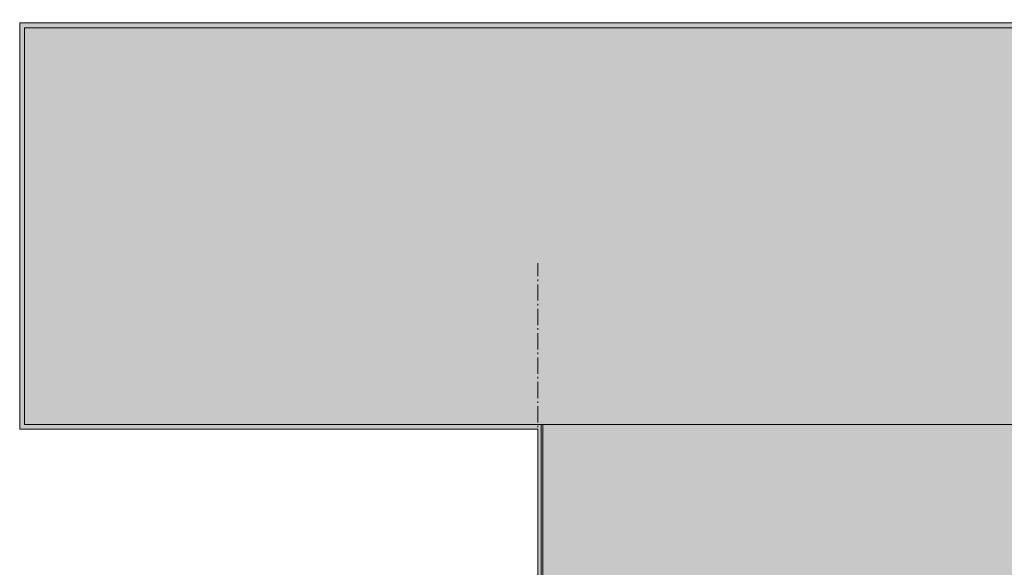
# Model space of a CAD drawing. Header units: millimetres. Extents: x -15957 to 238275, y -73214 to 42710.
# Tile 5 of 97: x -15957 to 14359, y 25851 to 42710. Entities that reach past the tile are written whole.
import ezdxf

# ---------------------------------------------------------------- set-up
doc = ezdxf.new("R2010")
doc.units = ezdxf.units.MM
doc.header["$LTSCALE"] = 0.5
doc.header["$MEASUREMENT"] = 0
doc.linetypes.add('Akselinje', pattern=[1500, 1000, -200, 100, -200])
doc.linetypes.add('PLINE', pattern=[0])
for name, color, linetype in [('251- Frittbærende dekker', 7, 'Continuous'), ('822- Modullinjer bygning', 7, 'Continuous'), ('862- M___BRA(Polylinje)', 7, 'Continuous'), ('862- M___BRA(Skravur)', 7, 'Continuous'), ('862- M___BTA(Polylinje)', 7, 'Continuous'), ('862- M___BTA(Skravur)', 7, 'Continuous')]:
    doc.layers.add(name, color=color, linetype=linetype)

msp = doc.modelspace()

# ---------------------------------------------------------------- hatches: boundary and pattern name
at = {"layer": '862- M___BRA(Skravur)', "linetype": 'Continuous', "lineweight": 0, "true_color": 0xffffff}
msp.add_hatch(color=7, dxfattribs=at).paths.add_polyline_path([(450, 150), (15750, 150), (15750, 300), (48000, 300), (48000, 20150), (48050, 20150), (48050, 42460), (16606.9, 42460), (16174.5, 42460), (-15806.5, 42459.6), (-15806.4, 30250.1), (150, 30250), (150, 6599.8), (450.1, 6599.8)])
at = {"layer": '862- M___BTA(Skravur)', "linetype": 'Continuous', "lineweight": 0, "true_color": 0xffffff}
msp.add_hatch(color=7, dxfattribs=at).paths.add_polyline_path([(-9500.1, 0), (48300, 0), (48300, 42710), (16300, 42710), (16300, 42608.4), (-15956.5, 42608.4), (-15956.4, 30099.6), (0, 30099.5), (0, 6750), (-9500, 6750.2)])

# ---------------------------------------------------------------- linework, layer by layer
at = {"layer": '251- Frittbærende dekker', "color": 7, "linetype": 'PLINE', "lineweight": 13, "flags": 128}
msp.add_lwpolyline([(100, 100), (16300, 100), (16300, 30250), (100, 30250)], close=True, dxfattribs=at)
at = {"layer": '822- Modullinjer bygning', "color": 94, "linetype": 'Akselinje', "lineweight": 18}
for p, q in [((0, 35014.1), (0, 35214.1)), ((0, -3439.6), (0, 35014.1))]:
    msp.add_line(p, q, dxfattribs=at)
at = {"layer": '862- M___BRA(Polylinje)', "color": 7, "linetype": 'Continuous', "lineweight": 0, "true_color": 0xffffff, "flags": 128}
msp.add_lwpolyline([(450, 150), (15750, 150), (15750, 300), (48000, 300), (48000, 20150), (48050, 20150), (48050, 42460), (16606.9, 42460), (16174.5, 42460), (-15806.5, 42459.6), (-15806.4, 30250.1), (150, 30250), (150, 6599.8), (450.1, 6599.8)], close=True, dxfattribs=at)
at = {"layer": '862- M___BTA(Polylinje)', "color": 7, "linetype": 'Continuous', "lineweight": 0, "true_color": 0xffffff, "flags": 128}
msp.add_lwpolyline([(-9500.1, 0), (48300, 0), (48300, 42710), (16300, 42710), (16300, 42608.4), (-15956.5, 42608.4), (-15956.4, 30099.6), (0, 30099.5), (0, 6750), (-9500, 6750.2)], close=True, dxfattribs=at)

doc.saveas('drawing.dxf')
